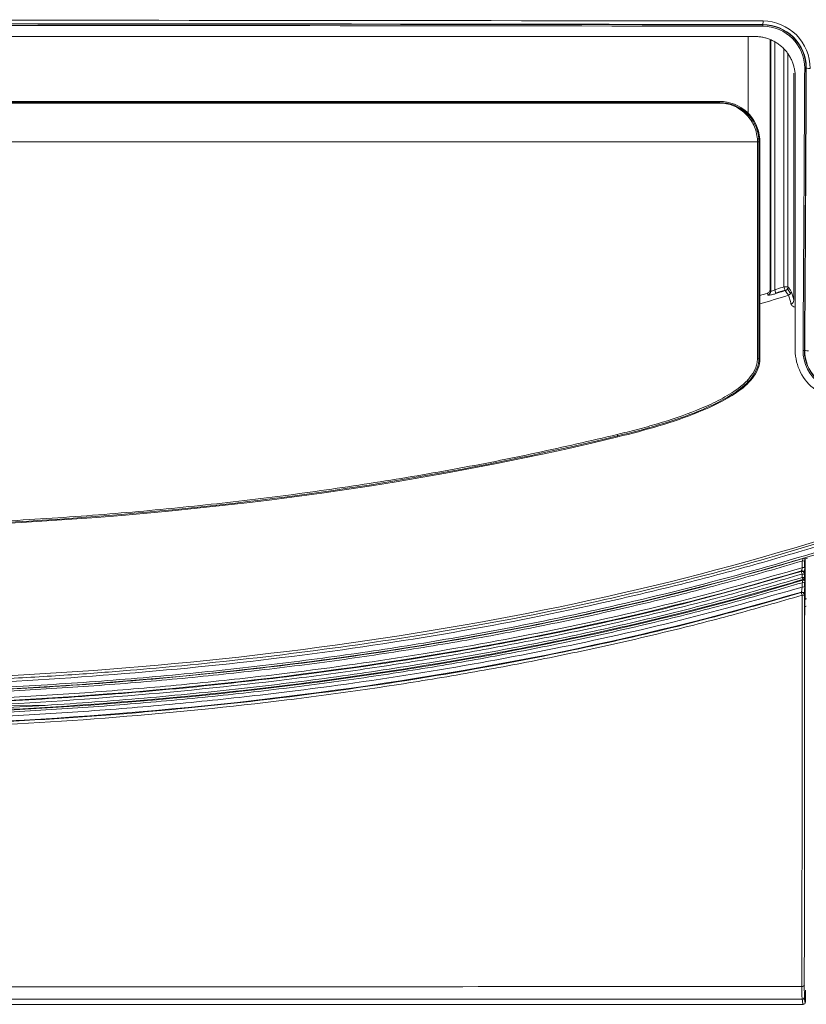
# Model space of a CAD drawing. Extents: x 4615668 to 9294084, y 16339 to 10688993.
# Tile 119 of 256: x 4720932.53 to 4720941.05, y 5342528.65 to 5342539.32. Entities that reach past the tile are written whole.
import ezdxf

# ---------------------------------------------------------------- set-up
doc = ezdxf.new("R2010")
doc.units = 0
doc.header["$MEASUREMENT"] = 0
doc.layers.add('WM_KLIM_urządzenia', color=3, linetype='Continuous', lineweight=13)
doc.layers.add('Wymiat 100', color=251, linetype='Continuous', lineweight=5)

# ---------------------------------------------------------------- blocks, each defined once
blk = doc.blocks.new('G$C189976BA')
at = {"layer": 'WM_KLIM_urządzenia', "linetype": 'Continuous'}
for p, q in [((62.705, 10.662), (62.705, 10.647)), ((62.545, 10.535), (62.545, 9.69)), ((62.783, 10.498), (62.783, 7.784)), ((62.789, 7.766), (62.789, 10.497)), ((62.791, 7.764), (62.791, 10.498)), ((63.027, 10.513), (63.037, 10.523)), ((62.833, 10.471), (62.833, 7.781)), ((62.934, 7.812), (62.934, 10.393)), ((62.974, 7.812), (62.974, 10.35)), ((62.977, 10.315), (62.977, 7.812)), ((63.173, 10.191), (63.159, 10.191)), ((63.042, 7.666), (63.042, 10.136)), ((41.673, 9.817), (62.234, 9.817)), ((62.234, 9.817), (62.234, 9.829)), ((62.234, 9.817), (62.234, 9.817)), ((62.671, 9.423), (62.661, 9.422)), ((62.661, 9.391), (62.661, 7.032)), ((62.672, 9.391), (62.662, 9.391)), ((62.785, 7.747), (62.779, 7.765)), ((62.833, 7.781), (62.846, 7.739)), ((62.977, 7.812), (62.934, 7.812)), ((62.947, 7.771), (62.934, 7.812)), ((63.006, 7.74), (62.971, 7.79)), ((63.141, 7.121), (63.156, 7.121)), ((62.662, 7.033), (62.672, 7.033)), ((61.123, 6.191), (61.125, 6.18)), ((63.158, 4.76), (63.158, 4.832)), ((63.154, 4.713), (63.152, 4.705)), ((63.156, 4.635), (63.154, 4.643)), ((63.158, 4.699), (63.156, 4.691)), ((63.156, 4.691), (63.156, 4.653)), ((63.156, 4.653), (63.158, 4.645)), ((63.158, 4.55), (63.158, 4.597)), ((63.153, 4.481), (63.152, 4.475)), ((63.156, 4.46), (63.156, 3.963)), ((63.156, 2.211), (63.156, 3.963)), ((53.841, 3.247), (54.92, 3.262)), ((20.205, 0.008), (63.141, 0.008)), ((63.165, 0.022), (63.154, 0.077))]:
    blk.add_line(p, q, dxfattribs=at)
for centre, major_axis, ratio, start_param, end_param in [((62.705, 10.706), (0.0001, 0.0438), 0.01768, 3.228873, 4.665599), ((63.217, 10.191), (0.0438, -0.0002), 0.05078, 3.228972, 4.730878), ((62.234, 9.8), (0, 0.0175), 0.017039, 5.420231, 6.195906), ((62.745, 7.766), (-0.0416, -0.0138), 0.989986, 1.549675, 2.818278), ((62.934, 7.812), (-0.0359, -0.0252), 0.988624, 1.269319, 2.523512), ((62.998, 7.666), (0.0427, 0.0099), 0.93297, 4.779048, 6.038624), ((63.199, 7.121), (0.0438, -0.0003), 0.082669, 3.22916, 4.730238), ((61.119, 6.208), (0.0041, -0.017), 0.00975, 4.81107, 6.195915), ((63.132, 4.833), (-0.0263, 0), 0.115562, 1.585431, 3.124022), ((63.13, 4.691), (-0.0259, 0.0047), 0.995207, 3.321021, 5.183098), ((63.13, 4.691), (0.0075, -0.0252), 0.022378, 3.228881, 4.837673), ((63.131, 4.699), (-0.0259, 0.0047), 0.995206, 3.32101, 5.183208), ((63.132, 4.761), (-0.0263, 0), 0.117728, 1.585273, 3.124017), ((63.13, 4.691), (-0.0263, 0), 0.126103, 1.585239, 3.123999), ((63.13, 4.653), (-0.0263, 0), 0.127035, 1.585174, 3.123997), ((63.13, 4.653), (0.0075, -0.0252), 0.022776, 4.838543, 6.195896), ((63.13, 4.653), (-0.0258, -0.0052), 0.996163, 1.661059, 2.940818), ((63.132, 4.645), (-0.0258, -0.0052), 0.996163, 1.661034, 2.940817), ((63.132, 4.597), (-0.0263, 0), 0.122895, 1.584916, 3.124006), ((63.132, 4.55), (-0.0263, 0), 0.124471, 1.584812, 3.124003), ((63.13, 4.461), (-0.0259, 0.0047), 0.995216, 3.321181, 5.181353), ((63.13, 4.461), (0.0075, -0.0252), 0.023559, 3.228883, 4.841455), ((63.131, 4.467), (-0.0259, 0.0047), 0.995215, 3.321173, 5.181446), ((63.13, 4.461), (-0.0263, 0), 0.130059, 1.584928, 3.12399), ((63.129, 0.218), (-0.0263, 0), 0.596647, 1.571425, 3.119844), ((63.131, 0.089), (-0.0259, -0.0048), 0.996064, 1.387666, 2.943402)]:
    blk.add_ellipse(centre, major_axis=major_axis, ratio=ratio, start_param=start_param, end_param=end_param, dxfattribs=at)
at = {"layer": 'WM_KLIM_urządzenia', "linetype": 'Continuous', "extrusion": (0, 0, -1)}
blk.add_ellipse((63.141, 0.034), major_axis=(-0.0048, 0.026), ratio=0.996064, start_param=1.768986, end_param=3.324723, dxfattribs=at)
at = {"layer": 'WM_KLIM_urządzenia', "linetype": 'Continuous'}
for points, degree in [([(41.673, 10.718), (48.684, 10.717), (55.696, 10.714), (62.706, 10.704)], 3), ([(62.705, 10.662), (55.695, 10.673), (48.684, 10.676), (41.673, 10.676)], 3), ([(41.673, 10.661), (48.684, 10.661), (55.695, 10.658), (62.705, 10.647)], 3), ([(62.617, 10.535), (55.637, 10.535), (48.655, 10.535), (41.673, 10.535)], 3), ([(62.617, 10.535), (62.632, 10.535), (62.66, 10.534), (62.703, 10.528), (62.745, 10.517), (62.785, 10.503), (62.824, 10.484), (62.861, 10.462), (62.896, 10.436), (62.928, 10.407), (62.957, 10.376), (62.983, 10.341), (63.005, 10.304), (63.023, 10.265), (63.038, 10.224), (63.048, 10.183), (63.055, 10.14), (63.056, 10.111), (63.056, 10.097)], 3), ([(63.159, 10.191), (63.154, 9.167), (63.148, 8.143), (63.141, 7.121)], 3), ([(63.156, 7.121), (63.163, 8.143), (63.169, 9.167), (63.173, 10.191)], 3), ([(63.177, 10.19), (63.172, 9.166), (63.167, 8.143), (63.159, 7.12)], 3), ([(63.056, 10.097), (63.056, 9.104), (63.056, 8.112), (63.056, 7.121)], 3), ([(41.673, 9.829), (48.527, 9.829), (55.381, 9.829), (62.234, 9.829)], 3), ([(41.673, 9.391), (48.664, 9.391), (55.655, 9.391), (62.645, 9.391)], 3), ([(62.662, 9.391), (62.661, 9.391), (62.653, 9.39), (62.645, 9.391)], 3), ([(62.645, 7.031), (62.645, 7.817), (62.645, 8.604), (62.645, 9.391)], 3), ([(62.661, 9.422), (62.661, 9.422)], 1), ([(62.661, 9.422), (62.661, 9.412), (62.662, 9.401), (62.662, 9.391)], 3), ([(62.662, 9.391), (62.662, 8.604), (62.662, 7.818), (62.662, 7.033)], 3), ([(62.752, 7.742), (62.726, 7.734), (62.7, 7.726), (62.673, 7.718)], 3), ([(62.982, 7.721), (62.879, 7.689), (62.776, 7.657), (62.673, 7.627)], 3), ([(62.783, 7.784), (62.785, 7.778), (62.787, 7.772), (62.789, 7.766)], 3), ([(62.945, 7.777), (62.911, 7.766), (62.878, 7.756), (62.844, 7.745)], 3), ([(62.982, 7.721), (62.982, 7.721), (62.982, 7.721), (62.982, 7.721)], 3), ([(63.013, 7.762), (63.023, 7.74), (63.032, 7.707), (63.042, 7.666)], 3), ([(62.662, 7.033), (62.661, 7.032), (62.653, 7.031), (62.645, 7.031)], 3), ([(61.125, 6.18), (58.291, 5.492), (55.371, 5.211), (52.455, 5.171)], 3), ([(63.159, 4.833), (63.159, 4.809), (63.159, 4.785), (63.159, 4.761)], 3), ([(63.163, 4.855), (63.171, 4.857), (63.18, 4.859), (63.188, 4.862)], 3), ([(63.13, 4.65), (63.13, 4.663), (63.13, 4.675), (63.13, 4.688)], 3), ([(63.156, 4.691), (63.156, 4.679), (63.156, 4.666), (63.156, 4.653)], 3), ([(63.133, 4.546), (63.133, 4.562), (63.133, 4.578), (63.133, 4.594)], 3), ([(63.159, 4.597), (63.159, 4.581), (63.159, 4.566), (63.159, 4.55)], 3), ([(63.157, 4.467), (63.157, 4.465), (63.156, 4.463), (63.156, 4.461)], 3), ([(63.161, 4.333), (63.162, 4.36), (63.162, 4.388), (63.163, 4.415)], 3), ([(63.179, 4.42), (63.174, 4.418), (63.169, 4.417), (63.163, 4.415)], 3), ([(63.161, 4.333), (63.166, 4.335), (63.172, 4.336), (63.177, 4.338)], 3), ([(63.169, 0.161), (63.169, 0.119), (63.168, 0.076), (63.168, 0.034)], 3)]:
    blk.add_open_spline(points, degree=degree, dxfattribs=at)
for points, knots in [([(41.673, 10.679), (43.635, 10.679), (45.597, 10.679), (51.418, 10.677), (55.277, 10.675), (60.325, 10.669), (61.516, 10.667), (62.706, 10.665)], [0, 0, 0, 0, 0.279839, 0.279839, 0.830216, 0.830216, 1, 1, 1, 1]), ([(63.173, 10.191), (63.174, 10.315), (63.123, 10.437), (62.951, 10.61), (62.83, 10.662), (62.705, 10.662)], [0, 0, 0, 0, 0.5, 0.5, 1, 1, 1, 1]), ([(62.705, 10.647), (62.826, 10.647), (62.943, 10.597), (63.11, 10.429), (63.159, 10.311), (63.159, 10.191)], [0, 0, 0, 0, 0.5, 0.5, 1, 1, 1, 1]), ([(62.706, 10.704), (62.842, 10.703), (62.974, 10.647), (63.163, 10.457), (63.218, 10.324), (63.218, 10.189)], [0, 0, 0, 0, 0.5, 0.5, 1, 1, 1, 1]), ([(62.706, 10.665), (62.828, 10.665), (62.949, 10.615), (63.125, 10.441), (63.176, 10.319), (63.177, 10.194), (63.177, 10.192), (63.177, 10.19)], [0, 0, 0, 0, 0.494503, 0.494503, 0.993191, 0.993191, 1, 1, 1, 1]), ([(72.593, 10.383), (71.917, 9.73), (71.2, 9.122), (69.689, 8.007), (68.896, 7.501), (66.429, 6.142), (64.674, 5.445), (61.068, 4.397), (59.217, 4.048), (55.488, 3.604), (53.609, 3.509), (51.731, 3.515)], [0, 0, 0, 0, 0.125, 0.125, 0.25, 0.25, 0.5, 0.5, 0.75, 0.75, 1, 1, 1, 1]), ([(41.673, 9.817), (43.003, 9.817), (44.332, 9.817), (46.423, 9.817), (47.185, 9.817), (48.709, 9.817), (49.471, 9.817), (50.995, 9.817), (51.757, 9.817), (54.043, 9.817), (55.567, 9.817), (57.853, 9.817), (58.615, 9.817), (60.138, 9.817), (60.9, 9.817), (61.853, 9.817), (62.043, 9.817), (62.234, 9.817)], [0, 0, 0, 0, 0.193946, 0.193946, 0.305126, 0.305126, 0.416306, 0.416306, 0.527485, 0.527485, 0.749846, 0.749846, 0.861025, 0.861025, 0.972205, 0.972205, 1, 1, 1, 1]), ([(62.234, 9.811), (62.043, 9.811), (61.853, 9.811), (60.901, 9.811), (60.139, 9.811), (58.615, 9.811), (57.853, 9.811), (55.567, 9.811), (54.043, 9.811), (51.757, 9.811), (50.995, 9.811), (49.471, 9.811), (48.709, 9.811), (47.185, 9.811), (46.423, 9.811), (44.332, 9.811), (43.003, 9.811), (41.673, 9.811)], [0, 0, 0, 0, 0.027795, 0.027795, 0.138975, 0.138975, 0.250155, 0.250155, 0.472516, 0.472516, 0.583695, 0.583695, 0.694875, 0.694875, 0.806054, 0.806054, 1, 1, 1, 1]), ([(62.234, 9.829), (62.346, 9.829), (62.451, 9.787), (62.608, 9.642), (62.662, 9.535), (62.671, 9.423)], [0, 0, 0, 0, 0.5, 0.5, 1, 1, 1, 1]), ([(62.234, 9.817), (62.342, 9.817), (62.446, 9.776), (62.601, 9.635), (62.652, 9.531), (62.661, 9.422)], [0, 0, 0, 0, 0.5, 0.5, 1, 1, 1, 1]), ([(62.644, 9.421), (62.64, 9.446), (62.634, 9.498), (62.607, 9.572), (62.566, 9.64), (62.514, 9.699), (62.454, 9.748), (62.385, 9.783), (62.312, 9.807), (62.259, 9.81), (62.234, 9.811)], [0, 0, 0, 0, 0.124271, 0.246515, 0.37072, 0.500847, 0.627883, 0.750808, 0.879467, 1, 1, 1, 1]), ([(62.661, 9.422), (62.661, 9.422), (62.66, 9.422), (62.659, 9.422), (62.657, 9.422), (62.655, 9.422), (62.653, 9.421), (62.651, 9.421), (62.651, 9.421), (62.648, 9.421), (62.646, 9.421), (62.644, 9.421)], [0, 0, 0, 0, 0.22984, 0.22984, 0.45968, 0.45968, 0.68952, 0.68952, 0.739149, 0.739149, 1, 1, 1, 1]), ([(62.645, 9.391), (62.645, 9.393), (62.645, 9.395), (62.645, 9.4), (62.645, 9.402), (62.644, 9.409), (62.644, 9.412), (62.644, 9.417), (62.644, 9.419), (62.644, 9.421)], [0, 0, 0, 0, 0.200394, 0.200394, 0.492843, 0.492843, 0.811503, 0.811503, 1, 1, 1, 1]), ([(62.671, 9.423), (62.671, 9.42), (62.671, 9.418), (62.672, 9.412), (62.672, 9.41), (62.672, 9.401), (62.672, 9.396), (62.672, 9.391)], [0, 0, 0, 0, 0.25197, 0.25197, 0.503941, 0.503941, 1, 1, 1, 1]), ([(62.672, 9.391), (62.672, 9.002), (62.672, 8.613), (62.672, 8.025), (62.672, 7.827), (62.672, 7.43), (62.672, 7.231), (62.672, 7.033)], [0, 0, 0, 0, 0.494472, 0.494472, 0.747229, 0.747229, 1, 1, 1, 1]), ([(51.804, 3.484), (52.13, 3.485), (52.752, 3.487), (53.641, 3.512), (54.444, 3.547), (55.162, 3.59), (55.8, 3.638), (57.172, 3.761), (58.875, 3.983), (61.172, 4.431), (63.185, 4.956), (65.005, 5.592), (66.37, 6.169), (67.401, 6.664), (68.398, 7.198), (69.047, 7.602), (69.374, 7.806)], [0, 0, 0, 0, 0.053317, 0.101734, 0.145444, 0.184625, 0.219439, 0.250031, 0.410076, 0.500025, 0.632751, 0.749991, 0.815072, 0.875004, 0.93695, 1, 1, 1, 1]), ([(69.389, 7.783), (69.187, 7.655), (68.781, 7.399), (68.154, 7.038), (67.51, 6.693), (66.848, 6.365), (66.169, 6.053), (65.471, 5.759), (64.756, 5.482), (64.024, 5.223), (63.274, 4.981), (62.506, 4.757), (61.72, 4.551), (60.629, 4.295), (59.214, 4.019), (57.454, 3.763), (55.629, 3.582), (53.738, 3.471), (52.456, 3.459), (51.804, 3.453)], [0, 0, 0, 0, 0.039015, 0.078399, 0.118187, 0.158412, 0.199109, 0.240312, 0.282055, 0.324372, 0.367294, 0.410854, 0.455082, 0.500009, 0.593938, 0.690701, 0.790507, 0.893547, 1, 1, 1, 1]), ([(51.804, 3.39), (52.173, 3.392), (52.902, 3.397), (53.986, 3.432), (55.047, 3.488), (56.086, 3.568), (57.103, 3.67), (58.098, 3.795), (59.071, 3.943), (60.022, 4.114), (61.109, 4.34), (62.32, 4.638), (63.642, 5.027), (64.911, 5.469), (66.126, 5.961), (67.287, 6.505), (68.398, 7.094), (69.101, 7.534), (69.45, 7.752)], [0, 0, 0, 0, 0.059962, 0.118753, 0.176403, 0.23294, 0.288397, 0.342806, 0.396201, 0.448619, 0.500096, 0.576875, 0.651596, 0.724412, 0.79549, 0.864997, 0.933109, 1, 1, 1, 1]), ([(69.463, 7.732), (68.256, 6.95), (66.97, 6.289), (63.89, 5.025), (62.066, 4.503), (58.361, 3.764), (56.479, 3.548), (53.664, 3.393), (52.734, 3.369), (51.804, 3.369)], [0, 0, 0, 0, 0.233939, 0.233939, 0.541356, 0.541356, 0.848773, 0.848773, 1, 1, 1, 1]), ([(69.464, 7.731), (69.293, 7.623), (68.921, 7.386), (68.353, 7.054), (67.759, 6.729), (66.587, 6.131), (64.766, 5.356), (62.252, 4.567), (59.877, 4.042), (57.706, 3.708), (55.734, 3.507), (53.776, 3.389), (52.458, 3.375), (51.804, 3.369)], [0, 0, 0, 0, 0.032903, 0.07167, 0.107074, 0.143159, 0.285625, 0.428467, 0.57125, 0.68099, 0.785609, 0.893653, 1, 1, 1, 1]), ([(62.752, 7.742), (62.757, 7.743), (62.761, 7.746), (62.769, 7.752), (62.773, 7.755), (62.778, 7.763), (62.78, 7.768), (62.783, 7.776), (62.783, 7.78), (62.783, 7.784)], [0, 0, 0, 0, 0.263445, 0.263445, 0.526821, 0.526821, 0.791302, 0.791302, 1, 1, 1, 1]), ([(62.758, 7.724), (62.757, 7.728), (62.756, 7.732), (62.754, 7.738), (62.753, 7.74), (62.752, 7.742)], [0, 0, 0, 0, 0.671505, 0.671505, 1, 1, 1, 1]), ([(62.846, 7.739), (62.835, 7.736), (62.813, 7.729), (62.785, 7.723), (62.763, 7.721), (62.76, 7.723), (62.758, 7.724)], [0, 0, 0, 0, 0.252773, 0.499543, 0.749887, 1, 1, 1, 1]), ([(62.789, 7.766), (62.79, 7.765), (62.793, 7.762), (62.811, 7.768), (62.825, 7.776), (62.833, 7.781)], [0, 0, 0, 0, 0.29912, 0.623732, 1, 1, 1, 1]), ([(62.833, 7.781), (62.841, 7.783), (62.848, 7.785), (62.882, 7.796), (62.908, 7.804), (62.934, 7.812)], [0, 0, 0, 0, 0.22933, 0.22933, 1, 1, 1, 1]), ([(62.947, 7.771), (62.921, 7.763), (62.895, 7.755), (62.861, 7.744), (62.854, 7.742), (62.846, 7.739)], [0, 0, 0, 0, 0.77067, 0.77067, 1, 1, 1, 1]), ([(62.982, 7.721), (62.979, 7.725), (62.977, 7.728), (62.965, 7.745), (62.956, 7.758), (62.947, 7.771)], [0, 0, 0, 0, 0.2164, 0.2164, 1, 1, 1, 1]), ([(62.977, 7.812), (62.983, 7.805), (62.988, 7.797), (63, 7.78), (63.006, 7.771), (63.013, 7.762)], [0, 0, 0, 0, 0.455096, 0.455096, 1, 1, 1, 1]), ([(62.982, 7.721), (62.99, 7.725), (63.007, 7.734), (63.011, 7.753), (63.013, 7.762)], [0, 0, 0, 0, 0.499689, 1, 1, 1, 1]), ([(63.01, 7.626), (63.006, 7.644), (62.997, 7.682), (62.987, 7.707), (62.982, 7.721)], [0, 0, 0, 0, 0.447447, 1, 1, 1, 1]), ([(63.055, 7.591), (63.046, 7.594), (63.022, 7.603), (63.015, 7.617), (63.01, 7.626)], [0, 0, 0, 0, 0.350837, 1, 1, 1, 1]), ([(63.056, 7.121), (63.056, 6.953), (63.14, 6.791), (63.409, 6.597), (63.591, 6.569), (63.751, 6.622)], [0, 0, 0, 0, 0.5, 0.5, 1, 1, 1, 1]), ([(63.141, 7.121), (63.14, 6.98), (63.21, 6.842), (63.438, 6.677), (63.591, 6.654), (63.725, 6.699)], [0, 0, 0, 0, 0.5, 0.5, 1, 1, 1, 1]), ([(63.72, 6.714), (63.59, 6.67), (63.443, 6.692), (63.223, 6.851), (63.155, 6.985), (63.156, 7.121)], [0, 0, 0, 0, 0.5, 0.5, 1, 1, 1, 1]), ([(63.719, 6.717), (63.675, 6.702), (63.627, 6.694), (63.468, 6.695), (63.359, 6.742), (63.204, 6.899), (63.159, 7.009), (63.159, 7.12)], [0, 0, 0, 0, 0.174878, 0.174878, 0.588166, 0.588166, 1, 1, 1, 1]), ([(61.119, 6.206), (61.192, 6.224), (61.339, 6.26), (61.63, 6.342), (61.881, 6.427), (62.09, 6.514), (62.227, 6.577), (62.359, 6.651), (62.482, 6.74), (62.564, 6.821), (62.616, 6.902), (62.641, 6.975), (62.644, 7.013), (62.645, 7.031)], [0, 0, 0, 0, 0.125001, 0.249984, 0.499324, 0.561546, 0.623705, 0.748424, 0.81122, 0.874004, 0.937163, 0.969411, 1, 1, 1, 1]), ([(62.662, 7.033), (62.662, 6.957), (62.629, 6.885), (62.536, 6.764), (62.476, 6.715), (62.286, 6.584), (62.147, 6.519), (61.721, 6.346), (61.422, 6.263), (61.123, 6.191)], [0, 0, 0, 0, 0.125, 0.125, 0.25, 0.25, 0.5, 0.5, 1, 1, 1, 1]), ([(62.672, 7.033), (62.672, 6.954), (62.638, 6.88), (62.543, 6.757), (62.483, 6.707), (62.29, 6.574), (62.151, 6.509), (61.724, 6.336), (61.425, 6.253), (61.125, 6.18)], [0, 0, 0, 0, 0.125, 0.125, 0.25, 0.25, 0.5, 0.5, 1, 1, 1, 1]), ([(52.455, 5.197), (52.805, 5.204), (53.498, 5.217), (54.526, 5.265), (55.532, 5.333), (56.516, 5.423), (57.479, 5.535), (58.421, 5.669), (59.34, 5.824), (60.239, 6), (60.827, 6.138), (61.119, 6.206)], [0, 0, 0, 0, 0.120087, 0.237782, 0.353143, 0.466231, 0.577111, 0.685852, 0.792528, 0.897216, 1, 1, 1, 1]), ([(61.123, 6.191), (59.88, 5.889), (58.539, 5.647), (55.666, 5.306), (54.122, 5.204), (52.455, 5.182)], [0, 0, 0, 0, 0.5, 0.5, 1, 1, 1, 1]), ([(51.812, 3.366), (52.181, 3.369), (52.928, 3.373), (54.057, 3.41), (55.203, 3.474), (56.365, 3.568), (57.572, 3.699), (58.908, 3.886), (60.324, 4.142), (61.767, 4.464), (62.686, 4.726), (63.139, 4.856)], [0, 0, 0, 0, 0.096713, 0.195286, 0.295501, 0.397166, 0.500158, 0.613289, 0.74996, 0.876584, 1, 1, 1, 1]), ([(63.133, 4.83), (62.877, 4.755), (62.361, 4.605), (61.574, 4.404), (60.77, 4.22), (59.95, 4.053), (59.113, 3.904), (58.258, 3.772), (57.387, 3.658), (56.499, 3.561), (55.594, 3.483), (54.673, 3.421), (53.734, 3.377), (52.778, 3.35), (52.136, 3.347), (51.812, 3.345)], [0, 0, 0, 0, 0.069831, 0.140689, 0.212621, 0.285671, 0.359882, 0.435296, 0.511952, 0.589889, 0.669143, 0.749748, 0.831739, 0.915146, 1, 1, 1, 1]), ([(63.133, 4.83), (63.134, 4.836), (63.138, 4.85), (63.139, 4.854), (63.139, 4.856)], [0, 0, 0, 0, 0.503115, 1, 1, 1, 1]), ([(63.133, 4.757), (63.133, 4.775), (63.133, 4.792), (63.133, 4.816), (63.133, 4.823), (63.133, 4.83)], [0, 0, 0, 0, 0.723339, 0.723339, 1, 1, 1, 1]), ([(63.139, 4.856), (63.145, 4.857), (63.155, 4.86), (63.157, 4.861), (63.158, 4.861)], [0, 0, 0, 0, 0.5402, 1, 1, 1, 1]), ([(63.158, 4.861), (63.159, 4.86), (63.16, 4.858), (63.162, 4.856), (63.163, 4.855), (63.163, 4.855)], [0, 0, 0, 0, 0.550985, 0.550985, 1, 1, 1, 1]), ([(63.158, 4.861), (63.159, 4.858), (63.159, 4.854), (63.159, 4.845), (63.159, 4.839), (63.159, 4.833)], [0, 0, 0, 0, 0.375897, 0.375897, 1, 1, 1, 1]), ([(63.163, 4.855), (63.163, 4.741), (63.163, 4.628), (63.163, 4.482), (63.163, 4.449), (63.163, 4.415)], [0, 0, 0, 0, 0.771699, 0.771699, 1, 1, 1, 1]), ([(51.82, 3.279), (52.149, 3.28), (52.803, 3.282), (53.776, 3.31), (54.735, 3.356), (55.68, 3.42), (56.61, 3.504), (57.719, 3.628), (58.995, 3.809), (60.423, 4.071), (61.8, 4.379), (62.693, 4.633), (63.133, 4.757)], [0, 0, 0, 0, 0.086266, 0.171297, 0.255129, 0.337796, 0.419337, 0.499789, 0.630245, 0.756959, 0.880137, 1, 1, 1, 1]), ([(63.124, 4.724), (61.296, 4.179), (59.419, 3.813), (55.634, 3.345), (53.726, 3.244), (51.82, 3.247)], [0, 0, 0, 0, 0.5, 0.5, 1, 1, 1, 1]), ([(51.82, 3.241), (52.179, 3.242), (52.908, 3.246), (54.018, 3.281), (55.16, 3.343), (56.333, 3.437), (57.7, 3.585), (59.043, 3.78), (60.478, 4.046), (61.773, 4.334), (62.691, 4.594), (63.122, 4.717)], [0, 0, 0, 0, 0.094165, 0.191234, 0.291195, 0.394045, 0.499787, 0.652045, 0.749838, 0.882373, 1, 1, 1, 1]), ([(63.122, 4.717), (63.123, 4.718), (63.123, 4.72), (63.123, 4.723), (63.124, 4.723), (63.124, 4.724)], [0, 0, 0, 0, 0.659512, 0.659512, 1, 1, 1, 1]), ([(63.124, 4.724), (63.124, 4.725), (63.125, 4.727), (63.128, 4.738), (63.131, 4.75), (63.133, 4.757)], [0, 0, 0, 0, 0.230409, 0.501656, 1, 1, 1, 1]), ([(63.159, 4.761), (63.159, 4.755), (63.159, 4.75), (63.159, 4.739), (63.158, 4.733), (63.158, 4.722), (63.158, 4.717), (63.158, 4.709), (63.158, 4.706), (63.158, 4.701), (63.158, 4.7), (63.158, 4.699)], [0, 0, 0, 0, 0.181607, 0.181607, 0.394822, 0.394822, 0.599393, 0.599393, 0.799553, 0.799553, 1, 1, 1, 1]), ([(51.817, 3.168), (52.197, 3.17), (52.95, 3.175), (54.068, 3.213), (55.164, 3.273), (56.237, 3.358), (57.288, 3.468), (58.317, 3.602), (59.324, 3.761), (60.308, 3.944), (61.27, 4.153), (62.21, 4.384), (62.825, 4.562), (63.13, 4.65)], [0, 0, 0, 0, 0.099571, 0.19724, 0.293055, 0.387071, 0.479345, 0.569935, 0.658905, 0.746324, 0.832261, 0.916794, 1, 1, 1, 1]), ([(63.137, 4.628), (62.932, 4.568), (62.504, 4.443), (61.835, 4.268), (61.115, 4.096), (60.346, 3.931), (59.15, 3.703), (57.567, 3.467), (55.617, 3.275), (53.71, 3.166), (52.445, 3.153), (51.817, 3.147)], [0, 0, 0, 0, 0.056155, 0.116538, 0.181158, 0.250019, 0.322464, 0.499987, 0.668878, 0.835573, 1, 1, 1, 1]), ([(51.817, 3.138), (53.726, 3.139), (55.638, 3.238), (59.428, 3.705), (61.308, 4.073), (63.139, 4.62)], [0, 0, 0, 0, 0.5, 0.5, 1, 1, 1, 1]), ([(63.13, 4.688), (62.88, 4.616), (62.376, 4.469), (61.607, 4.274), (60.822, 4.093), (60.022, 3.93), (59.205, 3.783), (58.372, 3.652), (57.197, 3.494), (55.665, 3.341), (53.76, 3.227), (52.472, 3.216), (51.82, 3.21)], [0, 0, 0, 0, 0.068326, 0.137626, 0.207945, 0.279325, 0.351809, 0.425434, 0.500238, 0.662481, 0.82897, 1, 1, 1, 1]), ([(63.133, 4.594), (63.133, 4.597), (63.135, 4.603), (63.138, 4.615), (63.138, 4.618), (63.139, 4.62)], [0, 0, 0, 0, 0.251062, 0.50407, 1, 1, 1, 1]), ([(63.139, 4.62), (63.139, 4.621), (63.138, 4.623), (63.138, 4.626), (63.138, 4.627), (63.137, 4.628)], [0, 0, 0, 0, 0.559579, 0.559579, 1, 1, 1, 1]), ([(63.158, 4.645), (63.158, 4.645), (63.158, 4.643), (63.158, 4.639), (63.158, 4.635), (63.158, 4.626), (63.158, 4.621), (63.159, 4.61), (63.159, 4.604), (63.159, 4.597)], [0, 0, 0, 0, 0.226478, 0.226478, 0.479893, 0.479893, 0.740158, 0.740158, 1, 1, 1, 1]), ([(51.81, 3.078), (52.138, 3.079), (52.789, 3.08), (53.759, 3.107), (54.718, 3.152), (55.665, 3.217), (56.599, 3.3), (57.713, 3.425), (58.993, 3.605), (60.422, 3.866), (61.8, 4.171), (62.693, 4.423), (63.133, 4.546)], [0, 0, 0, 0, 0.085735, 0.170454, 0.254193, 0.336988, 0.418877, 0.499898, 0.630482, 0.757223, 0.880323, 1, 1, 1, 1]), ([(63.133, 4.594), (62.876, 4.52), (62.359, 4.37), (61.57, 4.171), (60.765, 3.987), (59.944, 3.821), (59.106, 3.673), (58.252, 3.542), (57.382, 3.428), (56.494, 3.332), (55.591, 3.254), (54.671, 3.193), (53.734, 3.15), (52.781, 3.122), (52.14, 3.119), (51.817, 3.117)], [0, 0, 0, 0, 0.070026, 0.141048, 0.213113, 0.286264, 0.360544, 0.435995, 0.512654, 0.590561, 0.66975, 0.750256, 0.832112, 0.91535, 1, 1, 1, 1]), ([(63.123, 4.493), (63.124, 4.494), (63.124, 4.497), (63.127, 4.51), (63.129, 4.528), (63.131, 4.54), (63.133, 4.546)], [0, 0, 0, 0, 0.23197, 0.498599, 0.755523, 1, 1, 1, 1]), ([(63.159, 4.55), (63.159, 4.543), (63.159, 4.535), (63.158, 4.52), (63.158, 4.512), (63.158, 4.498), (63.158, 4.492), (63.158, 4.481), (63.158, 4.477), (63.158, 4.47), (63.157, 4.468), (63.157, 4.467)], [0, 0, 0, 0, 0.185077, 0.185077, 0.397224, 0.397224, 0.600902, 0.600902, 0.800312, 0.800312, 1, 1, 1, 1]), ([(63.123, 4.493), (61.293, 3.95), (59.414, 3.588), (55.627, 3.122), (53.717, 3.02), (51.81, 3.025)], [0, 0, 0, 0, 0.5, 0.5, 1, 1, 1, 1]), ([(51.81, 3.019), (52.179, 3.021), (52.885, 3.023), (53.896, 3.055), (54.811, 3.1), (55.63, 3.157), (56.713, 3.252), (58.091, 3.411), (59.632, 3.656), (60.973, 3.927), (62.087, 4.191), (62.788, 4.391), (63.122, 4.486)], [0, 0, 0, 0, 0.096647, 0.184997, 0.265034, 0.336751, 0.400145, 0.550089, 0.700057, 0.808952, 0.908924, 1, 1, 1, 1]), ([(63.13, 4.457), (62.881, 4.386), (62.379, 4.241), (61.612, 4.047), (60.829, 3.868), (60.028, 3.706), (59.209, 3.559), (58.374, 3.429), (57.193, 3.271), (55.655, 3.118), (53.749, 3.004), (52.461, 2.993), (51.81, 2.988)], [0, 0, 0, 0, 0.067908, 0.136921, 0.20708, 0.278424, 0.350993, 0.424822, 0.499948, 0.662911, 0.829496, 1, 1, 1, 1]), ([(63.122, 4.486), (63.123, 4.488), (63.123, 4.489), (63.123, 4.492), (63.123, 4.492), (63.123, 4.493)], [0, 0, 0, 0, 0.770911, 0.770911, 1, 1, 1, 1]), ([(63.13, 3.96), (63.13, 4.043), (63.13, 4.126), (63.13, 4.292), (63.13, 4.374), (63.13, 4.457)], [0, 0, 0, 0, 0.500046, 0.500046, 1, 1, 1, 1]), ([(63.156, 4.461), (63.156, 4.378), (63.156, 4.212), (63.156, 4.047), (63.156, 3.964)], [0, 0, 0, 0, 0.5, 1, 1, 1, 1]), ([(63.16, 4.242), (63.16, 4.252), (63.16, 4.263), (63.16, 4.284), (63.16, 4.294), (63.16, 4.312), (63.16, 4.32), (63.161, 4.329), (63.161, 4.331), (63.161, 4.333)], [0, 0, 0, 0, 0.298249, 0.298249, 0.596753, 0.596753, 0.890836, 0.890836, 1, 1, 1, 1]), ([(63.156, 3.964), (63.156, 3.73), (63.156, 3.28), (63.156, 2.636), (63.156, 1.907), (63.156, 1.241), (63.156, 0.714), (63.155, 0.46), (63.155, 0.319), (63.155, 0.252), (63.155, 0.218)], [0, 0, 0, 0, 0.17991, 0.346673, 0.500294, 0.750345, 0.87496, 0.937246, 0.968511, 1, 1, 1, 1]), ([(63.129, 0.203), (63.129, 0.338), (63.129, 0.485), (63.129, 0.784), (63.129, 0.936), (63.13, 1.399), (63.13, 1.715), (63.13, 2.668), (63.13, 3.313), (63.13, 3.96)], [0, 0, 0, 0, 0.125, 0.125, 0.25, 0.25, 0.5, 0.5, 1, 1, 1, 1]), ([(63.155, 0.218), (63.155, 0.189), (63.155, 0.163), (63.156, 0.122), (63.156, 0.107), (63.157, 0.093), (63.157, 0.09), (63.157, 0.088)], [0, 0, 0, 0, 0.400094, 0.400094, 0.800185, 0.800185, 1, 1, 1, 1]), ([(41.673, 0.196), (45.249, 0.196), (52.401, 0.195), (59.553, 0.2), (63.129, 0.203)], [0, 0, 0, 0, 0.5, 1, 1, 1, 1]), ([(63.131, 0.063), (63.131, 0.067), (63.13, 0.074), (63.129, 0.107), (63.129, 0.149), (63.129, 0.185), (63.129, 0.203)], [0, 0, 0, 0, 0.264597, 0.523449, 0.77018, 1, 1, 1, 1]), ([(63.131, 0.063), (61.418, 0.063), (59.705, 0.063), (55.027, 0.063), (52.063, 0.063), (47.615, 0.062), (46.133, 0.062), (43.658, 0.062), (42.665, 0.062), (41.673, 0.062)], [0, 0, 0, 0, 0.239476, 0.239476, 0.653996, 0.653996, 0.861256, 0.861256, 1, 1, 1, 1]), ([(63.141, 0.008), (63.141, 0.009), (63.141, 0.011), (63.139, 0.018), (63.138, 0.024), (63.135, 0.041), (63.133, 0.052), (63.131, 0.063)], [0, 0, 0, 0, 0.083474, 0.083474, 0.417369, 0.417369, 1, 1, 1, 1]), ([(63.157, 0.088), (63.158, 0.087), (63.158, 0.085), (63.159, 0.078), (63.16, 0.072), (63.164, 0.055), (63.166, 0.044), (63.168, 0.034)], [0, 0, 0, 0, 0.083718, 0.083718, 0.418592, 0.418592, 1, 1, 1, 1])]:
    blk.add_open_spline(points, degree=3, knots=knots, dxfattribs=at)
blk = doc.blocks.new('G$CD8D7E6ED')
at = {"layer": 'WM_KLIM_urządzenia', "color": 7, "ltscale": 3, "xscale": 0.9960361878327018, "yscale": 0.9960361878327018, "zscale": 0.9960361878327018}
blk.add_blockref('G$C189976BA', (0, 305.737), dxfattribs=at)

msp = doc.modelspace()

# ---------------------------------------------------------------- block references
at = {"layer": 'Wymiat 100', "color": 5, "lineweight": 0, "ltscale": 40}
msp.add_blockref('G$CD8D7E6ED', (4720878.122, 5342222.905), dxfattribs=at)

doc.saveas('drawing.dxf')
